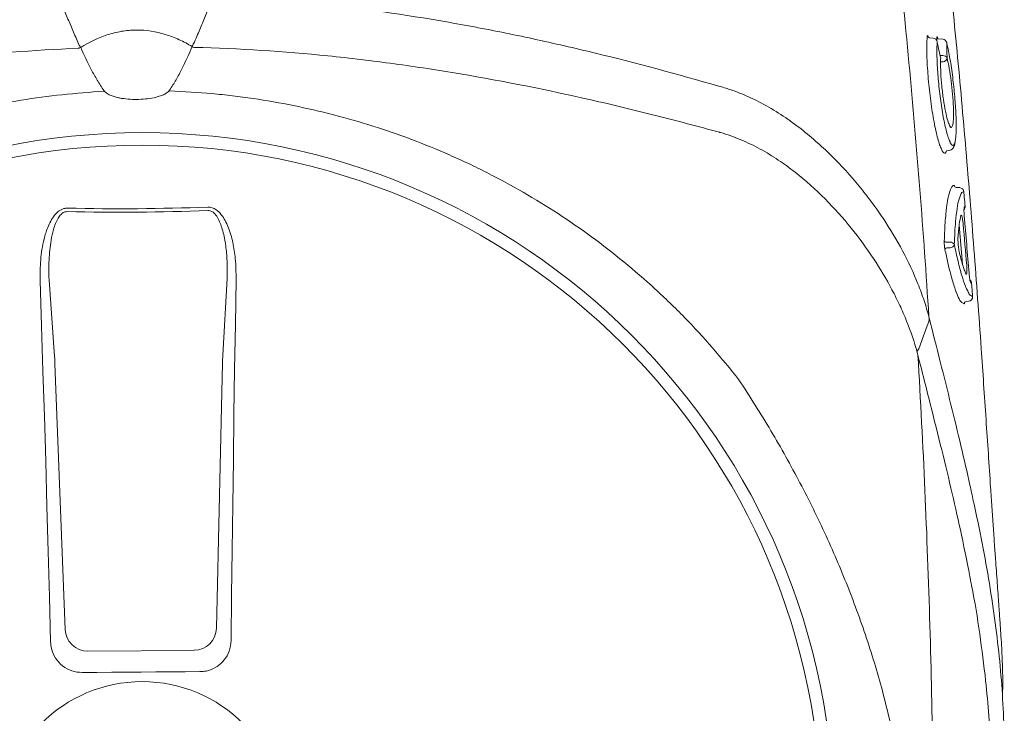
# Model space of a CAD drawing. Header units: millimetres. Extents: x 1277566 to 1493426, y 1039116 to 1145896.
# Tile 60 of 152: x 1342121 to 1342339, y 1134190 to 1134344. Entities that reach past the tile are written whole.
import ezdxf

# ---------------------------------------------------------------- set-up
doc = ezdxf.new("R2010")
doc.units = ezdxf.units.MM
doc.layers.add('CKD Equipments', color=252, linetype='Continuous', lineweight=0)

# ---------------------------------------------------------------- blocks, each defined once
blk = doc.blocks.new('G$C4DC229AB')
at = {"linetype": 'Continuous', "lineweight": 0}
for p, q in [((190.39, 443), (190.06, 443.38)), ((191.09, 442.95), (191.15, 442.31)), ((184.2, 437.49), (177.67, 431.86)), ((170.86, 427.1), (171.26, 426.44)), ((165.96, 419.98), (165.58, 420.36)), ((146.48, 404.86), (147.06, 403.9)), ((146.59, 406), (146.68, 406.09)), ((147.51, 403.96), (147.27, 403.78)), ((147.52, 403), (147.93, 402.28)), ((147.65, 404.15), (147.73, 404.22)), ((297.57, 317.92), (345.87, 351.21)), ((352.73, 350.07), (366.63, 331.16)), ((365.67, 324.27), (319.48, 288.11)), ((281.89, 307.86), (296.21, 317.01)), ((318.21, 287.08), (305.19, 276.15))]:
    blk.add_line(p, q, dxfattribs=at)
at = {"linetype": 'Continuous', "lineweight": 0, "flags": 128}
for points in [[(199.2, 438.96), (202.1, 439.8), (205.03, 440.65)], [(199.19, 438.96), (199.19, 438.96), (199.19, 438.96)], [(182.83, 433.18), (183.02, 432.93), (183.26, 432.6)], [(182.35, 431.75), (182.02, 432.2), (181.84, 432.45)], [(280.93, 309.57), (289.08, 315.27), (297.24, 320.97), (305.39, 326.69), (313.55, 332.42), (321.71, 338.15), (329.87, 343.9), (338.03, 349.66), (346.19, 355.42)], [(355.79, 353.87), (357.71, 351.25), (359.63, 348.64), (361.55, 346.02), (363.47, 343.4), (365.4, 340.79), (367.32, 338.17), (369.25, 335.56), (371.18, 332.95)], [(369.78, 323.31), (361.85, 317.25), (353.92, 311.18), (346, 305.11), (338.09, 299.04), (330.19, 292.96), (322.3, 286.88), (314.42, 280.8), (306.55, 274.72)]]:
    blk.add_lwpolyline(points, dxfattribs=at)
at = {"linetype": 'Continuous', "lineweight": 0}
for radius in [152.76, 150, 31.5]:
    blk.add_circle((390.57, 363.31), radius, dxfattribs=at)
for centre, radius, start, end in [((189.31, 442.72), 0.997, 41.5044, 130.4883), ((187.05, 440.81), 0.99, 129.8675, 176.3664), ((190.76, 443.33), 0.499, 221.4944, 310.4418), ((182.58, 433.05), 0.957, 151.9852, 218.5583), ((182.06, 432.55), 1, 39.377, 108.5396), ((183.65, 432.92), 0.501, 219.4077, 288.3704), ((174.16, 429.72), 0.993, 84.4839, 131.4686), ((181.98, 431.46), 0.479, 332.1683, 38.5431), ((171.72, 427.6), 0.995, 130.8565, 211.193), ((170.83, 426.19), 0.498, 310.8938, 31.2063), ((150.1, 407.6), 0.924, 151.6812, 220.4247), ((149.76, 407.17), 0.99, 40.9738, 118.7736), ((147.35, 405.35), 1, 139.6474, 209.2258), ((148.39, 403.49), 1, 138.36, 209.2805), ((348.7, 347.04), 5.04, 36.9511, 124.1336), ((362.53, 328.22), 5.04, 308.497, 35.6795), ((-131.25, -20.22), 511.63, 34.5822, 38.0483), ((-131.39, -20.32), 512.56, 34.5823, 38.0483), ((226.12, 267.89), 19.18, 11.0054, 12.5059), ((267.92, 247.79), 9.28, 154.9257, 157.963), ((250.4, 234.85), 19.18, 60.1246, 61.6252)]:
    blk.add_arc(centre, radius, start, end, dxfattribs=at)
for centre, major_axis, start_param, end_param in [((298.03, 318.76), (4.07, 2.9), 4.190109, 4.539174), ((320.42, 288.29), (3.98, 3.02), 1.744011, 2.093077)]:
    blk.add_ellipse(centre, major_axis=major_axis, ratio=0.086139, start_param=start_param, end_param=end_param, dxfattribs=at)
for points, knots in [([(206.26, 441.31), (221.67, 453.92), (237.28, 466.3), (261.01, 484.55), (268.98, 490.57), (285, 502.51), (293.07, 508.43), (317.38, 525.96), (333.73, 537.39), (366.75, 559.72), (383.4, 570.62), (400.22, 581.25)], [0, 0, 0, 0, 0.25, 0.25, 0.375, 0.375, 0.5, 0.5, 0.75, 0.75, 1, 1, 1, 1]), ([(225.13, 470.06), (226.49, 471.59), (230.02, 475.52), (235.54, 481.34), (241.81, 487.63), (248.07, 493.51), (254.38, 499.03), (259.79, 503.41), (264.17, 506.74), (267.65, 509.28), (271.55, 512.05), (275.84, 515.05), (280.56, 518.33), (285.43, 521.72), (290.54, 525.31), (295.91, 529.09), (301.72, 533.22), (307.72, 537.5), (313.51, 541.67), (318.38, 545.18), (322.46, 548.12), (325.86, 550.57), (329.07, 552.86), (332.59, 555.34), (336.28, 557.9), (340.05, 560.44), (343.51, 562.67), (347.8, 565.28), (353.01, 568.2), (359.68, 571.59), (366.91, 574.96), (372.87, 577.5), (376.4, 578.78), (377.44, 579.16)], [0, 0, 0, 0, 0.033599, 0.086704, 0.14001, 0.193319, 0.246393, 0.299468, 0.326258, 0.353125, 0.379834, 0.406408, 0.428618, 0.451478, 0.47167, 0.492329, 0.516002, 0.540379, 0.564065, 0.588402, 0.605742, 0.623087, 0.640895, 0.658706, 0.685242, 0.711788, 0.738802, 0.765824, 0.81871, 0.871587, 0.924587, 0.977588, 1, 1, 1, 1]), ([(233.82, 412.48), (235.39, 416.67), (237.05, 420.78), (240.56, 428.86), (242.41, 432.84), (246.3, 440.65), (248.34, 444.5), (252.62, 452.05), (254.85, 455.76), (259.54, 463.06), (261.97, 466.62), (265.78, 471.84), (267.07, 473.55), (269.71, 476.94), (271.06, 478.62), (273.84, 481.92), (275.25, 483.55), (278.18, 486.76), (279.68, 488.34), (282.78, 491.4), (284.38, 492.9), (286.88, 495.06), (287.73, 495.77), (289.04, 496.82), (289.48, 497.16), (290.37, 497.85), (290.82, 498.18), (293.09, 499.85), (294.94, 501.08), (298.69, 503.4), (300.59, 504.47), (304.44, 506.51), (306.39, 507.47), (310.33, 509.3), (312.3, 510.17), (316.27, 511.82), (318.27, 512.6), (322.28, 514.11), (324.29, 514.82), (330.36, 516.88), (334.46, 518.13), (346.87, 521.54), (355.34, 523.37), (368.38, 525.46), (372.76, 526.04), (381.55, 526.98), (385.98, 527.34), (390.43, 527.59)], [0, 0, 0, 0, 0.0625, 0.0625, 0.125, 0.125, 0.1875, 0.1875, 0.25, 0.25, 0.3125, 0.3125, 0.34375, 0.34375, 0.375, 0.375, 0.40625, 0.40625, 0.4375, 0.4375, 0.46875, 0.46875, 0.484375, 0.484375, 0.492188, 0.492188, 0.5, 0.5, 0.53125, 0.53125, 0.5625, 0.5625, 0.59375, 0.59375, 0.625, 0.625, 0.65625, 0.65625, 0.6875, 0.6875, 0.75, 0.75, 0.875, 0.875, 0.9375, 0.9375, 1, 1, 1, 1]), ([(273.38, 509.84), (272.44, 509.15), (270.42, 507.67), (264.56, 503.19), (257.01, 496.89), (248.11, 488.48), (242.91, 483.33), (240.17, 480.36), (240.01, 480.19)], [0, 0, 0, 0, 0.076639, 0.163762, 0.518013, 0.751525, 0.985081, 1, 1, 1, 1]), ([(256.01, 500.32), (255.76, 500.17), (254.9, 499.64), (252.98, 498.25), (250.36, 496.25), (247.9, 494.28), (245.8, 492.56), (243.45, 490.61), (240.64, 488.26), (237.26, 485.42), (233.65, 482.39), (230.21, 479.51), (227.11, 476.92), (223.86, 474.22), (219.76, 470.8), (214.77, 466.67), (208.89, 461.78), (202.91, 456.81), (196.06, 451.1), (188.41, 444.69), (180, 437.59), (171.6, 430.45), (163.23, 423.26), (154.92, 416.08), (146.68, 408.87), (138.54, 401.66), (130.55, 394.48), (122.76, 387.37), (115.24, 380.36), (109.62, 375.03), (106.66, 372.12), (105.98, 371.46)], [0, 0, 0, 0, 0.00345, 0.046619, 0.089766, 0.112425, 0.13508, 0.158154, 0.181221, 0.209069, 0.237397, 0.25624, 0.275086, 0.294404, 0.313726, 0.346115, 0.37852, 0.411676, 0.44484, 0.491581, 0.538367, 0.585123, 0.633242, 0.681401, 0.729516, 0.779903, 0.830337, 0.880732, 0.93264, 0.98459, 1, 1, 1, 1]), ([(240.01, 480.19), (237.61, 477.63), (233.2, 472.92), (226.58, 465.4), (220.14, 457.89), (213.44, 449.92), (208.65, 444.18), (206.26, 441.31)], [0, 0, 0, 0, 0.229395, 0.422012, 0.614832, 0.807537, 1, 1, 1, 1]), ([(197.93, 438.28), (200.15, 440.94), (204.6, 446.25), (210.91, 453.73), (216.94, 460.79), (221.67, 466.25), (224.34, 469.19), (225.13, 470.06)], [0, 0, 0, 0, 0.225239, 0.450475, 0.677754, 0.905051, 1, 1, 1, 1]), ([(188.66, 443.48), (188.15, 443.05), (187.64, 442.61), (187.14, 442.18), (186.89, 441.98), (186.65, 441.77), (186.41, 441.57)], [0, 0, 0, 0, 0.002, 0.002, 0.002, 0.002950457, 0.002950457, 0.002950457, 0.002950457]), ([(188.31, 441.9), (188.41, 442.07), (188.71, 442.59), (188.8, 443.1), (188.71, 443.35), (188.66, 443.48)], [0, 0, 0, 0, 0.205685, 0.600472, 1, 1, 1, 1]), ([(181.74, 433.5), (182.62, 434.47), (184.39, 436.43), (186.38, 438.89), (187.76, 440.78), (188.15, 441.57), (188.31, 441.9)], [0, 0, 0, 0, 0.266556, 0.54057, 0.811878, 1, 1, 1, 1]), ([(191.15, 442.31), (191.15, 442.29), (191.18, 442.04), (190.67, 441.04), (189.53, 439.24), (187.82, 437.03), (185.89, 434.74), (184.5, 433.21), (183.8, 432.44)], [0, 0, 0, 0, 0.014248, 0.225084, 0.445739, 0.672661, 0.835112, 1, 1, 1, 1]), ([(186.38, 441.3), (186.37, 441.26), (186.33, 441.19), (186.21, 441.05), (186.17, 440.99), (186.07, 440.88), (186.01, 440.82), (185.82, 440.62), (185.67, 440.47), (185.33, 440.16), (185.15, 440), (184.97, 439.85)], [0, 0, 0, 0, 0.25, 0.25, 0.375, 0.375, 0.5, 0.5, 0.75, 0.75, 1, 1, 1, 1]), ([(190.81, 442.83), (190.82, 442.84), (190.84, 442.85), (190.86, 442.86), (190.91, 442.89), (191.03, 442.97), (191.07, 442.96), (191.09, 442.95)], [-0.134772, -0.134772, -0.134772, -0.134772, 0, 0, 0, 0.374519, 1, 1, 1, 1]), ([(185.48, 439.37), (185.34, 439.13), (185.18, 438.86), (184.77, 438.26), (184.53, 437.93), (183.73, 436.88), (183.07, 436.09), (182.29, 435.2)], [0, 0, 0, 0, 0.25, 0.25, 0.5, 0.5, 1, 1, 1, 1]), ([(183.85, 438.39), (183.97, 438.49), (184.09, 438.59), (184.33, 438.79), (184.44, 438.88), (184.67, 439.04), (184.77, 439.12), (184.97, 439.26), (185.06, 439.32), (185.29, 439.46), (185.41, 439.51), (185.49, 439.51), (185.51, 439.5), (185.51, 439.45), (185.5, 439.42), (185.48, 439.37)], [0, 0, 0, 0, 0.125, 0.125, 0.25, 0.25, 0.375, 0.375, 0.5, 0.5, 0.75, 0.75, 0.875, 0.875, 1, 1, 1, 1]), ([(205.84, 440.8), (204.34, 438.97), (202.94, 436.99), (200.95, 433.83), (200.3, 432.73), (199.06, 430.5), (198.46, 429.36), (196.74, 425.85), (195.68, 423.41), (193.76, 418.32), (192.89, 415.68), (191.39, 410.17), (190.77, 407.36), (189.83, 401.6), (189.52, 398.66), (189.35, 394.13), (189.34, 392.61), (189.43, 390.28), (189.48, 389.5), (189.6, 387.95), (189.68, 387.17), (189.97, 384.85), (190.25, 383.3), (190.97, 380.22), (191.41, 378.68), (191.97, 377.16)], [0, 0, 0, 0, 0.125, 0.125, 0.1875, 0.1875, 0.25, 0.25, 0.375, 0.375, 0.5, 0.5, 0.625, 0.625, 0.75, 0.75, 0.8125, 0.8125, 0.84375, 0.84375, 0.875, 0.875, 0.9375, 0.9375, 1, 1, 1, 1]), ([(113.45, 364.31), (120.29, 370.66), (127.18, 376.97), (141.06, 389.49), (148.05, 395.7), (169.17, 414.19), (183.45, 426.33), (197.93, 438.28)], [0, 0, 0, 0, 0.25, 0.25, 0.5, 0.5, 1, 1, 1, 1]), ([(183.89, 370.85), (183.73, 371.25), (183.58, 371.66), (183.3, 372.47), (183.17, 372.88), (182.78, 374.11), (182.56, 374.93), (181.94, 377.39), (181.63, 379.04), (181.17, 382.34), (181.02, 383.99), (180.85, 387.29), (180.83, 388.92), (180.96, 393.74), (181.26, 396.88), (182.2, 403), (182.83, 406), (183.79, 409.65), (184, 410.38), (184.41, 411.81), (184.63, 412.52), (185.3, 414.63), (185.77, 416), (187.28, 420.04), (188.38, 422.62), (190.79, 427.54), (192.09, 429.88), (194.19, 433.21), (194.92, 434.29), (196.42, 436.37), (197.19, 437.38), (197.98, 438.34)], [0, 0, 0, 0, 0.015625, 0.015625, 0.03125, 0.03125, 0.0625, 0.0625, 0.125, 0.125, 0.1875, 0.1875, 0.25, 0.25, 0.375, 0.375, 0.5, 0.5, 0.53125, 0.53125, 0.5625, 0.5625, 0.625, 0.625, 0.75, 0.75, 0.875, 0.875, 0.9375, 0.9375, 1, 1, 1, 1]), ([(197.98, 438.34), (197.98, 438.33), (197.97, 438.33), (197.96, 438.32), (197.95, 438.31), (197.94, 438.29), (197.93, 438.28)], [0, 0, 0, 0, 0.000033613, 0.000033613, 0.000033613, 0.0000984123, 0.0000984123, 0.0000984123, 0.0000984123]), ([(197.98, 438.34), (198.05, 438.41), (198.13, 438.49), (198.32, 438.64), (198.42, 438.71), (198.63, 438.82), (198.74, 438.86), (198.96, 438.93), (199.07, 438.95), (199.19, 438.96)], [0, 0, 0, 0, 0.25, 0.25, 0.5, 0.5, 0.75, 0.75, 1, 1, 1, 1]), ([(182.29, 435.2), (182.23, 435.13), (182.15, 435.05), (182, 434.89), (181.91, 434.81), (181.64, 434.55), (181.44, 434.36), (181.13, 434.1), (181.02, 434.01), (180.82, 433.84), (180.72, 433.76), (180.52, 433.61), (180.42, 433.54), (180.24, 433.41), (180.16, 433.35), (180.08, 433.3)], [0, 0, 0, 0, 0.125, 0.125, 0.25, 0.25, 0.5, 0.5, 0.625, 0.625, 0.75, 0.75, 0.875, 0.875, 1, 1, 1, 1]), ([(172.52, 428.34), (172.67, 428.37), (173.23, 428.49), (174.88, 429.27), (177.11, 430.52), (179.46, 431.97), (180.98, 432.99), (181.74, 433.5)], [0, 0, 0, 0, 0.101558, 0.36428, 0.634712, 0.816091, 1, 1, 1, 1]), ([(180.08, 433.3), (179.6, 433), (179.15, 432.72), (178.31, 432.22), (177.91, 431.99), (176.81, 431.4), (176.2, 431.12), (175.71, 430.95)], [0, 0, 0, 0, 0.25, 0.25, 0.5, 0.5, 1, 1, 1, 1]), ([(173.5, 430.46), (172.99, 430.03), (172.49, 429.59), (171.99, 429.15), (171.68, 428.89), (171.38, 428.62), (171.07, 428.35)], [0, 0, 0, 0, 0.002, 0.002, 0.002, 0.003216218, 0.003216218, 0.003216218, 0.003216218]), ([(182.4, 431.23), (181.01, 430.29), (179.74, 429.47), (177.99, 428.39), (177.43, 428.06), (176.64, 427.61), (176.38, 427.46), (175.89, 427.19), (175.65, 427.06), (174.49, 426.46), (173.71, 426.11), (172.91, 425.82), (172.76, 425.77), (172.48, 425.69), (172.35, 425.66), (171.98, 425.58), (171.77, 425.56), (171.61, 425.58)], [0, 0, 0, 0, 0.25, 0.25, 0.375, 0.375, 0.4375, 0.4375, 0.5, 0.5, 0.75, 0.75, 0.8125, 0.8125, 0.875, 0.875, 1, 1, 1, 1]), ([(175.35, 431.57), (175.16, 431.42), (174.98, 431.26), (174.72, 431.06), (174.63, 430.99), (174.47, 430.87), (174.39, 430.81), (174.25, 430.71), (174.18, 430.66), (174.05, 430.58), (174, 430.54), (173.85, 430.46), (173.77, 430.43), (173.73, 430.43)], [0, 0, 0, 0, 0.25, 0.25, 0.375, 0.375, 0.5, 0.5, 0.625, 0.625, 0.75, 0.75, 1, 1, 1, 1]), ([(175.71, 430.95), (175.62, 430.92), (175.58, 430.93), (175.6, 431.02), (175.62, 431.06), (175.68, 431.16), (175.73, 431.23), (175.84, 431.37), (175.91, 431.45), (176.07, 431.62), (176.17, 431.71), (176.36, 431.91), (176.47, 432.01), (176.69, 432.21), (176.81, 432.32), (176.93, 432.42)], [0, 0, 0, 0, 0.25, 0.25, 0.375, 0.375, 0.5, 0.5, 0.625, 0.625, 0.75, 0.75, 0.875, 0.875, 1, 1, 1, 1]), ([(183.8, 432.44), (183.71, 432.35), (183.61, 432.24), (183.38, 432.02), (183.26, 431.91), (183.01, 431.69), (182.88, 431.59), (182.63, 431.39), (182.51, 431.31), (182.4, 431.23)], [0, 0, 0, 0, 0.25, 0.25, 0.5, 0.5, 0.75, 0.75, 1, 1, 1, 1]), ([(171.07, 428.35), (171.21, 428.22), (171.44, 428.01), (172.22, 428.24), (172.52, 428.34)], [0, 0, 0, 0, 0.608975, 1, 1, 1, 1]), ([(171.16, 425.82), (171.16, 425.83), (171.16, 425.87), (171.2, 425.94), (171.28, 426.03), (171.28, 426.03), (171.28, 426.03), (171.28, 426.03), (171.28, 426.03), (171.29, 426.04), (171.3, 426.06), (171.32, 426.07)], [0, 0, 0, 0, 0.360471, 0.996119, 1, 1, 1, 1, 1, 1, 1.104216, 1.104216, 1.104216, 1.104216]), ([(163.23, 420.32), (163.18, 420.3), (162.91, 420.2), (162.19, 419.79), (161.07, 419.07), (159.78, 418.14), (158.33, 417.03), (156.81, 415.79), (155.21, 414.43), (153.6, 413.01), (152, 411.54), (150.47, 410.09), (149.05, 408.67), (147.75, 407.3), (147.04, 406.5), (146.68, 406.09)], [0, 0, 0, 0, 0.020975, 0.103092, 0.183625, 0.266595, 0.345335, 0.426326, 0.505338, 0.586596, 0.666706, 0.749125, 0.829586, 0.912317, 1, 1, 1, 1]), ([(166.69, 419.77), (166.66, 419.61), (166.61, 419.28), (166.14, 418.47), (165.42, 417.44), (164.4, 416.19), (163.13, 414.76), (161.65, 413.19), (160, 411.54), (158.23, 409.86), (156.4, 408.2), (154.54, 406.6), (152.74, 405.11), (151.04, 403.79), (149.47, 402.64), (148.59, 402.06), (148.14, 401.77)], [0, 0, 0, 0, 0.071618, 0.142753, 0.213878, 0.286427, 0.35898, 0.431664, 0.504338, 0.576108, 0.647879, 0.719404, 0.790924, 0.860781, 0.930635, 1, 1, 1, 1]), ([(163.94, 419.45), (164, 419.55), (164.21, 419.9), (164.29, 420.28), (164.17, 420.55), (163.81, 420.56), (163.4, 420.39), (163.23, 420.32)], [0, 0, 0, 0, 0.090668, 0.336678, 0.578374, 0.827655, 1, 1, 1, 1]), ([(165.58, 420.36), (165.45, 420.48), (165.18, 420.74), (164.67, 420.81), (164.19, 420.76), (163.84, 420.66), (163.57, 420.53), (163.28, 420.34)], [0, 0, 0, 0, 0.17949, 0.37827, 0.600214, 0.910843, 1, 1, 1, 1]), ([(165.96, 419.98), (165.98, 419.99), (166.18, 420.07), (166.27, 420.05), (166.34, 420.03)], [0, 0, 0, 0, 0.259715, 1, 1, 1, 1]), ([(166.34, 420.03), (166.41, 420.04), (166.65, 420.07), (166.67, 419.89), (166.69, 419.77)], [0, 0, 0, 0, 0.2883186, 1, 1, 1, 1]), ([(147.73, 404.22), (148.12, 404.48), (148.92, 405), (150.32, 406.03), (151.84, 407.22), (153.42, 408.52), (155.04, 409.92), (156.63, 411.36), (158.19, 412.84), (159.64, 414.28), (160.96, 415.66), (162.09, 416.94), (163.02, 418.07), (163.65, 418.93), (163.86, 419.31), (163.94, 419.45)], [0, 0, 0, 0, 0.077175, 0.156582, 0.233739, 0.313124, 0.390191, 0.469435, 0.547696, 0.628206, 0.706882, 0.787758, 0.867927, 0.950446, 1, 1, 1, 1]), ([(149.29, 408.04), (149.78, 408.6), (150.76, 409.71), (152.85, 411.75), (155.08, 413.76), (157.28, 415.58), (159.1, 416.91), (160.19, 417.62), (160.44, 417.68), (160.46, 417.68)], [0, 0, 0, 0, 0.171047, 0.337716, 0.501919, 0.665785, 0.826587, 0.987812, 1, 1, 1, 1]), ([(160.46, 417.68), (160.71, 417.77), (161.24, 417.95), (161.34, 417.69), (161.06, 417.27), (161.03, 417.22)], [0, 0, 0, 0, 0.442836, 0.93482, 1, 1, 1, 1]), ([(161.03, 417.22), (160.86, 416.93), (160.51, 416.31), (159.12, 414.71), (157.22, 412.77), (155.01, 410.72), (152.79, 408.84), (151.14, 407.59), (150.37, 407.07), (150.13, 406.91)], [0, 0, 0, 0, 0.13658, 0.298557, 0.459137, 0.618553, 0.777567, 0.932744, 1, 1, 1, 1]), ([(255.83, 273.15), (253.98, 275.99), (252.37, 278.56), (250.03, 282.49), (249.27, 283.81), (247.79, 286.48), (247.06, 287.82), (243.55, 294.55), (241.05, 300.05), (236.65, 311.26), (234.76, 316.98), (232.38, 325.72), (231.66, 328.65), (230.71, 333.11), (230.41, 334.6), (229.85, 337.59), (229.59, 339.1), (228.4, 346.61), (227.78, 352.61), (227.2, 364.63), (227.24, 370.64), (227.79, 379.66), (228.06, 382.66), (228.58, 387.17), (228.78, 388.67), (229.21, 391.68), (229.45, 393.19), (230.75, 400.69), (232.12, 406.62), (233.82, 412.48)], [0, 0, 0, 0, 0.0625, 0.0625, 0.09375, 0.09375, 0.125, 0.125, 0.25, 0.25, 0.375, 0.375, 0.4375, 0.4375, 0.46875, 0.46875, 0.5, 0.5, 0.625, 0.625, 0.75, 0.75, 0.8125, 0.8125, 0.84375, 0.84375, 0.875, 0.875, 1, 1, 1, 1]), ([(146.68, 406.09), (147.1, 406.4), (147.51, 406.71), (147.92, 407.02), (148.38, 407.36), (148.83, 407.7), (149.29, 408.04)], [0, 0, 0, 0, 0.002000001, 0.002000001, 0.002000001, 0.004185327, 0.004185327, 0.004185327, 0.004185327]), ([(150.13, 406.91), (149.78, 406.52), (149.43, 406.12), (149.08, 405.73), (148.63, 405.23), (148.18, 404.72), (147.73, 404.22)], [0, 0, 0, 0, 0.002000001, 0.002000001, 0.002000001, 0.004555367, 0.004555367, 0.004555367, 0.004555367]), ([(149.77, 406.5), (149.71, 406.58), (149.58, 406.75), (149.46, 406.92), (149.4, 407)], [0, 0, 0, 0, 0.492258, 1, 1, 1, 1]), ([(150.51, 407.82), (150.57, 407.73), (150.64, 407.65), (150.7, 407.57), (150.76, 407.49), (150.82, 407.41), (150.84, 407.39)], [0.0009424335, 0.0009424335, 0.0009424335, 0.0009424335, 0.0012598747, 0.0012598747, 0.0012598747, 0.0015659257, 0.0015659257, 0.0015659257, 0.0015659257]), ([(147.27, 403.78), (147.15, 403.68), (147.04, 403.61), (146.88, 403.52), (146.82, 403.5), (146.79, 403.51), (146.78, 403.52), (146.79, 403.56), (146.8, 403.58), (146.83, 403.64), (146.85, 403.68), (146.92, 403.76), (146.95, 403.8), (147.06, 403.9)], [0, 0, 0, 0, 0.25, 0.25, 0.5, 0.5, 0.625, 0.625, 0.75, 0.75, 0.875, 0.875, 1, 1, 1, 1]), ([(147.92, 402.27), (147.94, 402.24), (147.98, 402.17), (147.99, 402.05), (147.98, 401.95), (147.96, 401.91), (147.96, 401.91), (147.96, 401.91)], [0, 0, 0, 0, 0.182746, 0.439819, 0.656767, 0.84565, 1, 1, 1, 1]), ([(148.14, 401.77), (148.1, 401.74), (147.97, 401.66), (147.83, 401.62), (147.81, 401.7), (147.86, 401.81), (147.95, 401.91), (147.95, 401.92)], [0, 0, 0, 0, 0.154961, 0.423114, 0.700286, 0.983621, 1, 1, 1, 1]), ([(192.05, 376.95), (193.76, 372.39), (195.51, 367.84), (199.12, 358.77), (200.97, 354.25), (206.71, 340.77), (210.78, 331.86), (217.3, 318.65), (219.54, 314.28), (224.17, 305.61), (226.56, 301.31), (233.97, 288.55), (239.2, 280.22), (244.77, 272.09)], [0, 0, 0, 0, 0.125, 0.125, 0.25, 0.25, 0.5, 0.5, 0.625, 0.625, 0.75, 0.75, 1, 1, 1, 1]), ([(232.94, 269.28), (230.33, 273.22), (227.8, 277.22), (222.89, 285.3), (220.51, 289.39), (213.61, 301.78), (209.32, 310.17), (203.27, 322.94), (201.32, 327.22), (197.54, 335.85), (195.71, 340.18), (190.38, 353.24), (187.05, 362.01), (183.89, 370.83)], [0, 0, 0, 0, 0.125, 0.125, 0.25, 0.25, 0.5, 0.5, 0.625, 0.625, 0.75, 0.75, 1, 1, 1, 1]), ([(346.19, 355.42), (346.87, 355.81), (348.25, 356.6), (350.65, 356.82), (352.95, 356.28), (354.71, 355.19), (355.5, 354.23), (355.79, 353.87)], [0, 0, 0, 0, 0.21899, 0.438068, 0.655087, 0.870478, 1, 1, 1, 1]), ([(371.18, 332.95), (371.58, 332.27), (372.38, 330.93), (372.65, 328.56), (372.17, 326.26), (371.11, 324.46), (370.15, 323.63), (369.78, 323.31)], [0, 0, 0, 0, 0.216319, 0.432689, 0.648031, 0.863773, 1, 1, 1, 1]), ([(271.65, 295.12), (271.48, 295.39), (271.13, 295.95), (270.97, 297.15), (271.28, 299.05), (272.57, 301.55), (274.68, 304.25), (277.49, 307.01), (279.69, 308.65), (280.93, 309.57)], [0, 0, 0, 0, 0.0522268, 0.1042313, 0.1923821, 0.3606157, 0.5543927, 0.7486822, 1, 1, 1, 1]), ([(281.89, 307.86), (280.71, 307.01), (278.63, 305.51), (275.89, 303.07), (273.76, 300.77), (272.37, 298.7), (271.85, 297.15), (271.88, 296.28), (272.07, 295.82), (272.21, 295.64), (272.25, 295.59)], [0, 0, 0, 0, 0.265211, 0.46586, 0.668447, 0.834858, 0.915193, 0.958561, 0.988769, 1, 1, 1, 1]), ([(290.61, 270.61), (290.73, 270.46), (291.02, 270.11), (291.53, 269.92), (292.19, 269.78), (293.54, 269.79), (295.55, 270.36), (298.45, 271.64), (301.69, 273.52), (304.02, 275.27), (305.19, 276.15)], [0, 0, 0, 0, 0.034894, 0.07906, 0.092988, 0.155615, 0.320186, 0.468315, 0.732642, 1, 1, 1, 1]), ([(306.55, 274.72), (305.29, 273.8), (302.77, 271.97), (299.18, 270.16), (295.9, 269.03), (293.54, 268.66), (291.67, 268.94), (290.61, 269.42), (290.16, 269.97), (289.98, 270.18)], [0, 0, 0, 0, 0.25332, 0.506196, 0.65059, 0.817687, 0.886369, 0.955719, 1, 1, 1, 1]), ([(255.67, 273.14), (254.75, 273.12), (253.85, 273.06), (252.05, 272.87), (251.15, 272.75), (248.48, 272.33), (246.7, 271.97), (244.94, 271.55)], [0, 0, 0, 0, 0.25, 0.25, 0.5, 0.5, 1, 1, 1, 1]), ([(264.23, 261.48), (264.29, 261.64), (264.32, 261.8), (264.35, 262.12), (264.35, 262.28), (264.33, 262.77), (264.27, 263.08), (264.12, 263.71), (264.02, 264.02), (263.8, 264.62), (263.67, 264.92), (263.27, 265.79), (262.96, 266.35), (262.3, 267.44), (261.94, 267.97), (261.17, 269.01), (260.77, 269.51), (259.93, 270.47), (259.49, 270.93), (258.78, 271.57), (258.54, 271.78), (258.03, 272.17), (257.77, 272.36), (257.21, 272.7), (256.92, 272.84), (256.46, 273.01), (256.31, 273.06), (255.99, 273.13), (255.83, 273.15), (255.67, 273.14)], [0, 0, 0, 0, 0.03125, 0.03125, 0.0625, 0.0625, 0.125, 0.125, 0.1875, 0.1875, 0.25, 0.25, 0.375, 0.375, 0.5, 0.5, 0.625, 0.625, 0.75, 0.75, 0.8125, 0.8125, 0.875, 0.875, 0.9375, 0.9375, 0.96875, 0.96875, 1, 1, 1, 1]), ([(244.94, 271.55), (243.36, 271.3), (242.34, 271.05), (241.31, 270.8), (240.29, 270.55), (239.27, 270.3), (238.24, 270.05), (237.22, 269.8), (236.2, 269.55), (235.17, 269.3), (234.65, 269.17), (234.13, 269.05), (233.61, 268.92)], [0, 0, 0, 0, 0.00319655, 0.00319655, 0.00319655, 0.00639307, 0.00639307, 0.00639307, 0.00958958, 0.00958958, 0.00958958, 0.01121538, 0.01121538, 0.01121538, 0.01121538]), ([(244.94, 271.55), (245.04, 270.48), (245.18, 269.41), (245.5, 267.82), (245.62, 267.29), (245.9, 266.23), (246.06, 265.71), (246.92, 263.14), (247.89, 261.2), (249.86, 258.52), (250.58, 257.69), (251.76, 256.54), (252.17, 256.17), (253.01, 255.46), (253.44, 255.13), (255.64, 253.55), (257.53, 252.55), (259.51, 251.72)], [0, 0, 0, 0, 0.125, 0.125, 0.1875, 0.1875, 0.25, 0.25, 0.5, 0.5, 0.625, 0.625, 0.6875, 0.6875, 0.75, 0.75, 1, 1, 1, 1]), ([(259.51, 251.72), (260.44, 253.28), (261.31, 254.86), (262.52, 257.29), (262.9, 258.11), (263.61, 259.78), (263.94, 260.62), (264.23, 261.48)], [0, 0, 0, 0, 0.5, 0.5, 0.75, 0.75, 1, 1, 1, 1]), ([(390.7, 199.04), (384.59, 199.16), (378.55, 199.63), (366.61, 201.2), (360.7, 202.32), (349.03, 205.18), (343.26, 206.94), (336.13, 209.54), (334.71, 210.09), (331.87, 211.21), (330.46, 211.8), (326.26, 213.6), (323.5, 214.87), (315.36, 218.91), (310.11, 221.88), (299.94, 228.37), (295.02, 231.89), (289.09, 236.65), (287.92, 237.62), (285.59, 239.6), (284.44, 240.6), (281.03, 243.66), (278.82, 245.75), (272.38, 252.19), (268.34, 256.68), (264.29, 261.64)], [0, 0, 0, 0, 0.125, 0.125, 0.25, 0.25, 0.375, 0.375, 0.40625, 0.40625, 0.4375, 0.4375, 0.5, 0.5, 0.625, 0.625, 0.75, 0.75, 0.78125, 0.78125, 0.8125, 0.8125, 0.875, 0.875, 1, 1, 1, 1]), ([(253.62, 241.7), (253.9, 242.15), (254.17, 242.61), (254.45, 243.07), (254.99, 243.97), (255.53, 244.88), (256.08, 245.78), (256.62, 246.68), (257.17, 247.58), (257.71, 248.48), (258.25, 249.39), (258.8, 250.29), (259.34, 251.19)], [0.0002616, 0.0002616, 0.0002616, 0.0002616, 0.00188464, 0.00188464, 0.00188464, 0.00508207, 0.00508207, 0.00508207, 0.00827951, 0.00827951, 0.00827951, 0.01147698, 0.01147698, 0.01147698, 0.01147698]), ([(259.98, 251.4), (266.08, 243.66), (272.46, 236.17), (282.43, 225.3), (285.82, 221.73), (292.71, 214.72), (296.21, 211.28), (306.87, 201.11), (314.16, 194.58), (325.32, 185.07), (329.07, 181.95), (336.65, 175.8), (340.47, 172.77), (344.32, 169.78)], [0, 0, 0, 0, 0.25, 0.25, 0.375, 0.375, 0.5, 0.5, 0.75, 0.75, 0.875, 0.875, 1, 1, 1, 1]), ([(336.04, 163.82), (328.57, 169.47), (321.19, 175.26), (310.32, 184.25), (306.73, 187.29), (299.63, 193.47), (296.12, 196.61), (285.74, 206.19), (279.01, 212.79), (269.25, 223.08), (266.06, 226.57), (259.81, 233.67), (256.75, 237.28), (253.76, 240.95)], [0, 0, 0, 0, 0.25, 0.25, 0.375, 0.375, 0.5, 0.5, 0.75, 0.75, 0.875, 0.875, 1, 1, 1, 1])]:
    blk.add_open_spline(points, degree=3, knots=knots, dxfattribs=at)
for points in [[(186.41, 441.57), (186.42, 441.49), (186.41, 441.41), (186.38, 441.3)], [(206.26, 441.31), (206.12, 441.14), (205.98, 440.97), (205.84, 440.8)], [(184.97, 439.85), (181.75, 437.1), (178.54, 434.34), (175.35, 431.57)], [(205.84, 440.8), (205.62, 440.68), (205.34, 440.63), (205.03, 440.65)], [(176.93, 432.42), (179.23, 434.42), (181.54, 436.41), (183.85, 438.39)], [(199.2, 438.96), (199.2, 438.96), (199.19, 438.96), (199.19, 438.96)], [(173.73, 430.43), (173.64, 430.43), (173.56, 430.44), (173.5, 430.46)], [(171.61, 425.58), (171.39, 425.6), (171.24, 425.68), (171.16, 425.82)], [(191.97, 377.16), (192, 377.09), (192.03, 377.02), (192.05, 376.95)], [(183.89, 370.83), (183.89, 370.83), (183.89, 370.84), (183.89, 370.85)], [(244.77, 272.09), (244.79, 272.08), (244.81, 272.06), (244.84, 272.04)], [(259.34, 251.19), (259.34, 251.22), (259.33, 251.24), (259.32, 251.27)], [(259.95, 251.48), (259.96, 251.45), (259.97, 251.42), (259.98, 251.4)]]:
    blk.add_open_spline(points, degree=3, dxfattribs=at)

msp = doc.modelspace()

# ---------------------------------------------------------------- block references
at = {"layer": 'CKD Equipments', "ltscale": 0.25, "rotation": 234.1141489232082}
msp.add_blockref('G$C4DC229AB', (1342082.8278, 1134695.3754), dxfattribs=at)

doc.saveas('drawing.dxf')
